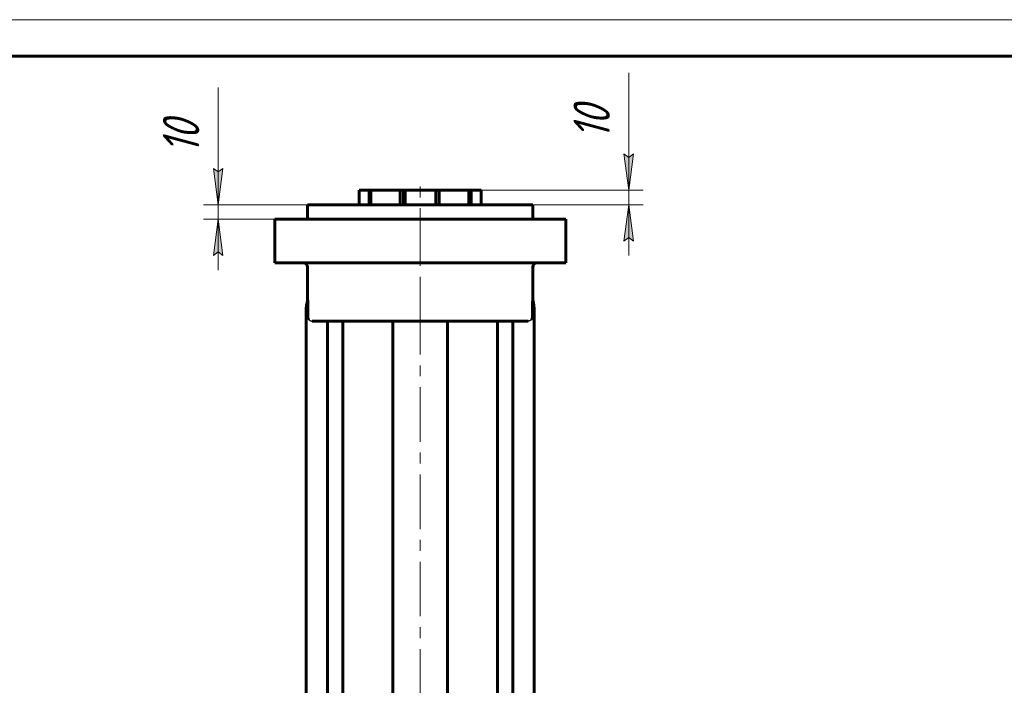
# Model space of a CAD drawing. Header units: millimetres. Extents: x 0 to 624, y -10 to 420.
# Tile 9 of 15: x 135 to 271, y 328 to 420. Entities that reach past the tile are written whole.
import ezdxf

# ---------------------------------------------------------------- set-up
doc = ezdxf.new("R2010")
doc.units = ezdxf.units.MM
for name, pattern in [('K5LT-1', [0]), ('K5LT_AXLED', [12, 7.5, -1.5, 1.5, -1.5]), ('K5LT_BASIC', [0]), ('K5LT_THIN', [0])]:
    doc.linetypes.add(name, pattern=pattern)
doc.layers.add('Системный слой', color=7, linetype='Continuous')
doc.layers.add('Системный слой (1)', color=251, linetype='Continuous', true_color=0x6c6c6c)
doc.styles.add('KDIMTEXTSTYLE', font='txt', dxfattribs={"width": 0.96, "oblique": 15, "height": 5})
doc.styles.add('KTEXTSTYLE', font='txt', dxfattribs={"width": 0.96, "height": 5})
doc.dimstyles.new('KDIMSTYLE (0.20)', dxfattribs={"dimtxt": 5, "dimasz": 1, "dimexe": 2, "dimexo": 0, "dimgap": 1, "dimtad": 1, "dimlfac": 5, "dimtxsty": 'KDIMTEXTSTYLE', "dimsah": 1, "dimcen": 0, "dimdle": 1, "dimadec": 0, "dimazin": 0, "dimtfac": 0.667, "dimtmove": 0, "dimatfit": 3, "dimfxl": 1, "dimtvp": 1, "dimtolj": 1, "dimtzin": 0, "dimarcsym": 0})

# ---------------------------------------------------------------- blocks, each defined once
blk = doc.blocks.new('U47')
at = {"layer": 'Системный слой (1)', "color": 143, "linetype": 'K5LT_BASIC', "lineweight": 60, "true_color": 0x33acca}
for p, q in [((174.92, 394.56), (190.42, 394.56)), ((190.42, 394.56), (205.92, 394.56))]:
    blk.add_line(p, q, dxfattribs=at)
blk = doc.blocks.new('D2')
at = {"layer": 'Системный слой (1)'}
for points in [[(162.64, 394.56), (163.3, 399.56), (162.64, 399.06), (161.98, 399.56)], [(163.3, 387.56), (162.64, 392.56), (161.98, 387.56), (162.64, 388.06)]]:
    blk.add_hatch(color=7, dxfattribs=at).paths.add_polyline_path(points)
at = {"layer": 'Системный слой (1)', "color": 7, "linetype": 'K5LT_THIN', "lineweight": 18, "true_color": 0xffffff}
for p, q in [((162.64, 399.56), (162.64, 410.68)), ((162.64, 394.56), (162.64, 401.56)), ((162.64, 399.06), (161.98, 399.56)), ((161.98, 399.56), (162.64, 394.56)), ((162.64, 394.56), (163.3, 399.56)), ((163.3, 399.56), (162.64, 399.06)), ((162.64, 394.56), (162.64, 399.56)), ((174.92, 394.56), (160.64, 394.56)), ((162.64, 392.56), (162.64, 394.56)), ((174.92, 392.56), (160.64, 392.56)), ((162.64, 392.56), (161.98, 387.56)), ((163.3, 387.56), (162.64, 392.56)), ((162.64, 392.56), (162.64, 385.56)), ((161.98, 387.56), (162.64, 388.06)), ((162.64, 388.06), (163.3, 387.56))]:
    blk.add_line(p, q, dxfattribs=at)
blk.add_wipeout([(161.64, 401.56), (154.26, 401.56), (154.26, 408.39), (161.64, 408.39)]).dxf.layer = 'Системный слой (1)'
at = {"layer": 'Системный слой (1)', "color": 7, "insert": (155.05, 401.56), "char_height": 5, "attachment_point": 1, "rotation": 90, "style": 'KTEXTSTYLE'}
blk.add_mtext('\\fArial|b0|c204|p34;\\H5.0;\\W1.000;\\Q15;\\fGOST Type AU|b0|i0|c204|p34;\\Q15;\\W0.960;10', dxfattribs=at)
blk = doc.blocks.new('KDIMARROW_01')
at = {"layer": 'Системный слой'}
blk.add_hatch(color=0, dxfattribs=at).paths.add_polyline_path([(-5, -0.66), (0, 0), (-5, 0.66), (-4.5, 0)])
at = {"layer": 'Системный слой', "color": 0, "linetype": 'K5LT_THIN', "lineweight": 18}
for p, q in [((-4.5, 0), (-5, 0.66)), ((-5, 0.66), (0, 0)), ((0, 0), (-5, -0.66)), ((-5, -0.66), (-4.5, 0))]:
    blk.add_line(p, q, dxfattribs=at)
at = {"layer": 'Системный слой (1)', "color": 0, "linetype": 'K5LT_THIN', "lineweight": 18}
blk.add_line((190.42, 174.56), (190.22, 174.56), dxfattribs=at)
blk = doc.blocks.new('D3')
at = {"layer": 'Системный слой (1)'}
for points in [[(219.08, 396.56), (219.73, 401.56), (219.08, 401.06), (218.42, 401.56)], [(219.73, 389.56), (219.08, 394.56), (218.42, 389.56), (219.08, 390.06)]]:
    blk.add_hatch(color=7, dxfattribs=at).paths.add_polyline_path(points)
at = {"layer": 'Системный слой (1)', "color": 7, "linetype": 'K5LT_THIN', "lineweight": 18, "true_color": 0xffffff}
for p, q in [((219.08, 401.56), (219.08, 412.68)), ((219.08, 396.56), (219.08, 403.56)), ((219.08, 401.06), (218.42, 401.56)), ((218.42, 401.56), (219.08, 396.56)), ((219.08, 396.56), (219.73, 401.56)), ((219.73, 401.56), (219.08, 401.06)), ((219.08, 396.56), (219.08, 401.56)), ((198.82, 396.56), (221.08, 396.56)), ((219.08, 394.56), (219.08, 396.56)), ((198.82, 394.56), (221.08, 394.56)), ((219.08, 394.56), (218.42, 389.56)), ((219.73, 389.56), (219.08, 394.56)), ((219.08, 394.56), (219.08, 387.56)), ((218.42, 389.56), (219.08, 390.06)), ((219.08, 390.06), (219.73, 389.56))]:
    blk.add_line(p, q, dxfattribs=at)
blk.add_wipeout([(218.08, 403.56), (210.69, 403.56), (210.69, 410.39), (218.08, 410.39)]).dxf.layer = 'Системный слой (1)'
at = {"layer": 'Системный слой (1)', "color": 7, "insert": (211.49, 403.56), "char_height": 5, "attachment_point": 1, "rotation": 90, "style": 'KTEXTSTYLE'}
blk.add_mtext('\\fArial|b0|c204|p34;\\H5.0;\\W1.000;\\Q15;\\fGOST Type AU|b0|i0|c204|p34;\\Q15;\\W0.960;10', dxfattribs=at)
blk = doc.blocks.new('U88')
at = {"color": 7, "linetype": 'K5LT_THIN', "lineweight": 18, "true_color": 0xffffff}
blk.add_line((0, 420), (594, 420), dxfattribs=at)
at = {"color": 143, "linetype": 'K5LT_BASIC', "lineweight": 60, "true_color": 0x33acca}
blk.add_line((20, 415), (589, 415), dxfattribs=at)

msp = doc.modelspace()

# ---------------------------------------------------------------- linework, layer by layer
at = {"layer": 'Системный слой (1)', "color": 30, "linetype": 'K5LT_AXLED', "lineweight": 18, "true_color": 0xff8000}
for p, q in [((190.4152, 386.5641), (190.4152, 398.5641)), ((190.4152, 377.1641), (190.4152, 388.5641)), ((190.4152, 289.9674), (190.4152, 380.5641))]:
    msp.add_line(p, q, dxfattribs=at)
at = {"layer": 'Системный слой (1)', "color": 143, "linetype": 'K5LT_BASIC', "lineweight": 60, "true_color": 0x33acca}
for p, q in [((182.0165, 394.5641), (182.0165, 396.5641)), ((182.0165, 396.5641), (183.4163, 396.5641)), ((183.4163, 396.5641), (183.6195, 396.5641)), ((183.4163, 394.5641), (183.4163, 396.5641)), ((183.6195, 394.5641), (183.6195, 396.5641)), ((183.6195, 396.5641), (187.6804, 396.5641)), ((187.6804, 396.5641), (188.1362, 396.5641)), ((187.6804, 394.5641), (187.6804, 396.5641)), ((188.1362, 394.5641), (188.1362, 396.5641)), ((188.1362, 396.5641), (188.3686, 396.5641)), ((188.3686, 394.5641), (188.3686, 396.5641)), ((188.3686, 396.5641), (192.5783, 396.5641)), ((192.5783, 394.5641), (192.5783, 396.5641)), ((192.5783, 396.5641), (193.011, 396.5641)), ((193.011, 396.5641), (197.1238, 396.5641)), ((193.011, 394.5641), (193.011, 396.5641)), ((197.1238, 396.5641), (197.4152, 396.5641)), ((197.1238, 394.5641), (197.1238, 396.5641)), ((197.4152, 396.5641), (198.8152, 396.5641)), ((197.4152, 394.5641), (197.4152, 396.5641)), ((198.8152, 394.5641), (198.8152, 396.5641)), ((174.9152, 392.5641), (174.9152, 394.5641)), ((205.9152, 392.5641), (205.9152, 394.5641)), ((170.4152, 386.5641), (170.4152, 392.5641)), ((170.4152, 392.5641), (174.8152, 392.5641)), ((174.8152, 392.5641), (206.0152, 392.5641)), ((206.0152, 392.5641), (210.4152, 392.5641)), ((210.4152, 386.5641), (210.4152, 392.5641)), ((174.8152, 386.5641), (170.4152, 386.5641)), ((174.8152, 386.5641), (206.0152, 386.5641)), ((174.9152, 381.3846), (174.9152, 385.9641)), ((205.9152, 381.3846), (205.9152, 385.9641)), ((210.4152, 386.5641), (206.0152, 386.5641)), ((174.7496, 323.7125), (174.7496, 379.8738)), ((174.9605, 379.1641), (174.9605, 379.8738)), ((205.8699, 379.1641), (205.8699, 379.8738)), ((206.0809, 379.8738), (206.0809, 323.7125)), ((175.5636, 378.5641), (205.2668, 378.5641)), ((177.6688, 298.9141), (177.6688, 378.5641)), ((179.7688, 298.3141), (179.7688, 378.5641)), ((186.6652, 302.6641), (186.6652, 378.5641)), ((194.1652, 302.6641), (194.1652, 378.5641)), ((201.0616, 378.5641), (201.0616, 298.3141)), ((203.1616, 378.5641), (203.1616, 298.9141))]:
    msp.add_line(p, q, dxfattribs=at)
for centre, radius, start, end in [((174.3152, 385.9641), 0.6, 0, 90), ((206.5152, 385.9641), 0.6, 90, 180), ((181.7224, 379.8738), 6.9728, 166.530621, 180), ((199.1081, 379.8738), 6.9728, 0, 13.469379)]:
    msp.add_arc(centre, radius, start, end, dxfattribs=at)
for points, knots in [([(174.9605, 379.8738), (174.9605, 379.9774), (174.9604, 380.1554), (174.9601, 380.3578), (174.9595, 380.5439), (174.9589, 380.7127), (174.9578, 380.8741), (174.9569, 380.9789), (174.9559, 381.0669), (174.9547, 381.159), (174.9536, 381.2283), (174.9527, 381.2753), (174.9517, 381.3213), (174.9505, 381.3672), (174.9494, 381.3995), (174.9487, 381.4194), (174.9481, 381.435), (174.9473, 381.4519), (174.9466, 381.4643), (174.9458, 381.4768), (174.9449, 381.4873), (174.944, 381.4945), (174.9434, 381.498), (174.9429, 381.4996), (174.9423, 381.5002), (174.9418, 381.4995), (174.9415, 381.4984), (174.9414, 381.4979)], [0, 0, 0, 0, 5.10521928, 8.71766509, 9.86906051, 14.19080008, 16.97676541, 17.80068318, 19.35922156, 21.32232269, 22.38302503, 22.84419843, 23.70141561, 24.72965744, 25.24825789, 25.46083777, 25.84529436, 26.14603394, 26.47928759, 26.64497849, 27.02411756, 27.31125603, 27.43588549, 27.58880822, 27.72536609, 27.89576998, 28, 28, 28, 28]), ([(205.8891, 381.4979), (205.8888, 381.4992), (205.8882, 381.5005), (205.8868, 381.4983), (205.8857, 381.4891), (205.8846, 381.4758), (205.8839, 381.4654), (205.8832, 381.4531), (205.8825, 381.4368), (205.8816, 381.4171), (205.8806, 381.3866), (205.8797, 381.3575), (205.8786, 381.3155), (205.8776, 381.2695), (205.8765, 381.2065), (205.8755, 381.141), (205.8745, 381.0688), (205.8733, 380.9555), (205.8719, 380.7784), (205.8709, 380.5496), (205.8703, 380.3285), (205.87, 380.1065), (205.8699, 379.962), (205.8699, 379.8738)], [0, 0, 0, 0, 0.23540608, 0.4204106, 0.93894516, 1.10223408, 1.32091171, 1.56786861, 1.78334208, 2.17178563, 2.54420892, 3.22948641, 3.49926791, 4.42635741, 5.25086579, 6.22841169, 7.23622889, 8.32564391, 11.03013057, 14.70975053, 17.9248739, 20.26838245, 24, 24, 24, 24]), ([(174.9605, 379.1641), (174.9605, 379.1529), (174.961, 379.1378), (174.9624, 379.1167), (174.964, 379.0996), (174.9659, 379.0846), (174.9686, 379.0667), (174.9726, 379.0444), (174.9802, 379.0122), (174.9904, 378.9781), (175.005, 378.9384), (175.0213, 378.9024), (175.0406, 378.8665), (175.0526, 378.8468), (175.0603, 378.8352)], [0, 0, 0, 0, 1.27532199, 1.84479529, 2.73834034, 3.60114345, 3.91319309, 5.16056658, 6.52953705, 8.10029119, 9.75957008, 12.02451524, 13.19959517, 15, 15, 15, 15]), ([(205.8699, 379.1641), (205.8699, 379.1529), (205.8695, 379.1378), (205.8681, 379.1167), (205.8665, 379.0996), (205.8645, 379.0846), (205.8618, 379.0667), (205.8578, 379.0444), (205.8502, 379.0122), (205.84, 378.9781), (205.8255, 378.9384), (205.8091, 378.9024), (205.7899, 378.8665), (205.7779, 378.8468), (205.7702, 378.8352)], [0, 0, 0, 0, 1.27532199, 1.84479529, 2.73834034, 3.60114345, 3.91319309, 5.16056658, 6.52953705, 8.10029119, 9.75957008, 12.02451524, 13.19959517, 15, 15, 15, 15])]:
    msp.add_open_spline(points, degree=3, knots=knots, dxfattribs=at)
at = {"layer": 'Системный слой (1)', "color": 7, "linetype": 'K5LT-1'}
for points in [[(175.0603, 378.8352), (175.072, 378.8172), (175.0963, 378.7843), (175.137, 378.7396), (175.1802, 378.7004), (175.2255, 378.6667), (175.2785, 378.6344), (175.3398, 378.6055), (175.3994, 378.5859), (175.4482, 378.5749), (175.4854, 378.5688), (175.5239, 378.565), (175.5501, 378.5641), (175.5636, 378.5641)], [(205.7702, 378.8352), (205.7584, 378.8172), (205.7341, 378.7843), (205.6935, 378.7396), (205.6502, 378.7004), (205.6049, 378.6667), (205.5519, 378.6344), (205.4906, 378.6055), (205.431, 378.5859), (205.3822, 378.5749), (205.3451, 378.5688), (205.3066, 378.565), (205.2804, 378.5641), (205.2668, 378.5641)]]:
    msp.add_open_spline(points, degree=3, knots=[0, 0, 0, 0, 0.88649792, 1.68926314, 2.49202837, 3.29479359, 4.01996067, 5.05451683, 6.08907299, 6.60586595, 7.12072556, 7.64416956, 8.20370117, 8.20370117, 8.20370117, 8.20370117], dxfattribs=at)

# ---------------------------------------------------------------- block references
at = {"layer": 'Системный слой (1)'}
msp.add_blockref('U47', (0, 0), dxfattribs=at)

# ---------------------------------------------------------------- next in the draw order: dimensions: what is measured, and where the dimension line sits
at = {"layer": 'Системный слой (1)', "color": 7}
for base, p1, p2, picture, middle in [((219.0753, 394.5641), (198.8152, 396.5641), (198.8152, 394.5641), 'D3', (219.0753, 407.12)), ((162.6393, 392.5641), (174.9152, 394.5641), (174.9152, 392.5641), 'D2', (162.6393, 405.12))]:
    dim = msp.add_linear_dim(base=base, p1=p1, p2=p2, angle=90, dimstyle='KDIMSTYLE (0.20)', override={"dimexo": 0, "dimtoh": 1, "dimpost": '\\fGOST Type AU|b0|c204|p34;\\H5.0;\\W0.960;\\Q15;<>', "dimblk1": 'KDIMARROW_01', "dimblk2": 'KDIMARROW_01', "dimse1": 0, "dimse2": 0, "dimclrt": 7, "dimtol": 1, "dimtp": 0, "dimtm": 0, "dimtdec": 5, "dimtmove": 1, "dimtolj": 1}, dxfattribs=at)
    dim.commit()
    dim.dimension.update_dxf_attribs({"geometry": picture, "text_midpoint": middle, "dimtype": 160})

# ---------------------------------------------------------------- next in the draw order: block references
msp.add_blockref('U88', (0, 0))

doc.saveas('drawing.dxf')
